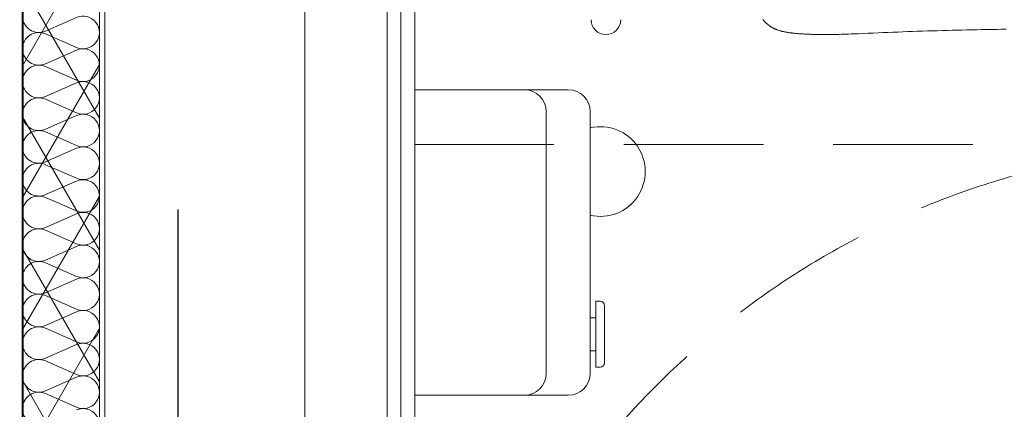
# Model space of a CAD drawing. Header units: millimetres. Extents: x 2016045 to 2079203, y -1576958 to -1542749.
# Tile 34 of 109: x 2031392 to 2032288, y -1557837 to -1557482. Entities that reach past the tile are written whole.
import ezdxf

# ---------------------------------------------------------------- set-up
doc = ezdxf.new("R2010")
doc.units = ezdxf.units.MM
doc.header["$MEASUREMENT"] = 0
doc.linetypes.add('A-1_05$0$DASHED', pattern=[190.5, 127, -63.5])
doc.linetypes.add('OSIE', pattern=[1000, 500, -250, 0, -250])
for name, color, linetype, lineweight in [('Budowlane - Sciany Wew_Nr_pióra__251', 94, 'Continuous', 20), ('Konstrukcja - podkonstrukcja pod panele - belki_Nr_pióra__7', 7, 'Continuous', 13), ('Konstrukcja - scian dzialowych_Nr_pióra__7', 7, 'Continuous', 13), ('struktura_Nr_pióra__7', 7, 'Continuous', 13), ('Wymiarowanie_Nr_pióra__1', 7, 'Continuous', 0), ('Wyposazenie Wew - Urzadzenia Sanitarne_Nr_pióra__6', 8, 'Continuous', 0), ('Ściany zewnętrzne_Nr_pióra__1', 7, 'Continuous', 0), ('Ściany zewnętrzne_Nr_pióra__5', 7, 'Continuous', 40), ('Ściany_Nr_pióra__51', 5, 'Continuous', 13)]:
    doc.layers.add(name, color=color, linetype=linetype, lineweight=lineweight)
for name, color, linetype, lineweight, true_color in [('Linie PT_Nr_pióra__12', 7, 'Continuous', 5, 0x9f9f9f), ('Linie PT_Nr_pióra__13', 7, 'Continuous', 5, 0xb6b6b6), ('OSIE_Nr_pióra__2', 7, 'Continuous', 25, 0x0322fc), ('Wymiarowanie_Nr_pióra__3', 7, 'Continuous', 35, 0x008200), ('Wyposazenie Wew - Meble 3D_Nr_pióra__12', 7, 'Continuous', 5, 0x9f9f9f), ('Wyposazenie Wew - Urzadzenia Sanitarne_Nr_pióra__12', 7, 'Continuous', 5, 0x9f9f9f)]:
    doc.layers.add(name, color=color, linetype=linetype, lineweight=lineweight, true_color=true_color)
doc.layers.add('Wymiarowanie', color=7, linetype='Continuous')
doc.layers.add('Ściany zewnętrzne', color=7, linetype='Continuous')
doc.styles.add('GENERATED_STYLE_1', font='arial.ttf')
doc.dimstyles.new('GENERATED_STYLE__3', dxfattribs={"dimtxt": 125, "dimasz": 114, "dimexe": 0.18, "dimexo": 0, "dimgap": 0.09, "dimtad": 1, "dimdec": 0, "dimlfac": 0.1, "dimzin": 0, "dimdsep": 46, "dimtxsty": 'GENERATED_STYLE_1', "dimblk": 'ARROWHEAD_2', "dimblk1": 'ARROWHEAD_2', "dimblk2": 'ARROWHEAD_2', "dimcen": 0.09, "dimclrd": 7, "dimclre": 7, "dimclrt": 7, "dimadec": 4, "dimazin": 0, "dimtfac": 1, "dimtdec": 4, "dimtmove": 0, "dimatfit": 3, "dimfxl": 0, "dimtolj": 1, "dimtzin": 0, "dimarcsym": 0})

# ---------------------------------------------------------------- blocks, each defined once
blk = doc.blocks.new('Izolacja cieplna 18')
at = {"layer": 'Linie PT_Nr_pióra__13', "linetype": 'Continuous'}
for p, q in [((1489.32, 49.18), (1501.7, 20.87)), ((1504.2, 20.87), (1516.58, 49.18)), ((1519.08, 49.18), (1531.46, 20.87)), ((1533.96, 20.87), (1546.34, 49.18)), ((1548.84, 49.18), (1561.22, 20.87)), ((1563.72, 20.87), (1576.1, 49.18)), ((1578.6, 49.18), (1590.98, 20.87)), ((1593.48, 20.87), (1605.86, 49.18)), ((1608.36, 49.18), (1620.74, 20.87)), ((1623.24, 20.87), (1635.62, 49.18)), ((1638.12, 49.18), (1650.5, 20.87)), ((1653, 20.87), (1665.38, 49.18)), ((1667.88, 49.18), (1680.26, 20.87)), ((1682.76, 20.87), (1695.15, 49.18)), ((1697.65, 49.18), (1710.03, 20.87)), ((1712.53, 20.87), (1724.91, 49.18)), ((1727.41, 49.18), (1739.79, 20.87)), ((1742.29, 20.87), (1754.67, 49.18)), ((1757.17, 49.18), (1769.55, 20.87)), ((1772.05, 20.87), (1784.43, 49.18)), ((1786.93, 49.18), (1799.31, 20.87)), ((1801.81, 20.87), (1814.19, 49.18)), ((1816.69, 49.18), (1829.07, 20.87)), ((1831.57, 20.87), (1843.95, 49.18))]:
    blk.add_line(p, q, dxfattribs=at)
for centre, start, end in [((1502.95, 55.15), 336.34865, 203.65131), ((1532.71, 55.15), 336.34865, 203.65131), ((1562.47, 55.15), 336.34865, 203.65131), ((1592.23, 55.15), 336.34865, 203.65131), ((1621.99, 55.15), 336.34865, 203.65131), ((1651.75, 55.15), 336.34865, 203.65131), ((1681.51, 55.15), 336.34865, 203.65131), ((1711.28, 55.15), 336.34865, 203.65131), ((1741.04, 55.15), 336.34865, 203.65131), ((1770.8, 55.15), 336.34865, 203.65131), ((1800.56, 55.15), 336.34865, 203.65131), ((1830.32, 55.15), 336.34865, 203.65131), ((1860.08, 55.15), 336.34865, 203.65131), ((1488.07, 14.9), 270, 23.65132), ((1517.83, 14.9), 156.34871, 270), ((1517.83, 14.9), 270, 23.65132), ((1547.59, 14.9), 156.34871, 270), ((1547.59, 14.9), 270, 23.65132), ((1577.35, 14.9), 156.34871, 270), ((1577.35, 14.9), 270, 23.65132), ((1607.11, 14.9), 156.34871, 270), ((1607.11, 14.9), 270, 23.65132), ((1636.87, 14.9), 156.34871, 270), ((1636.87, 14.9), 270, 23.65132), ((1666.63, 14.9), 156.34871, 270), ((1666.63, 14.9), 270, 23.65132), ((1696.4, 14.9), 156.34871, 270), ((1696.4, 14.9), 270, 23.65132), ((1726.16, 14.9), 156.34871, 270), ((1726.16, 14.9), 270, 23.65132), ((1755.92, 14.9), 156.34871, 270), ((1755.92, 14.9), 270, 23.65132), ((1785.68, 14.9), 156.34871, 270), ((1785.68, 14.9), 270, 23.65132), ((1815.44, 14.9), 156.34871, 270), ((1815.44, 14.9), 270, 23.65132), ((1845.2, 14.9), 156.34871, 270), ((1845.2, 14.9), 270, 23.65132)]:
    blk.add_arc(centre, 14.89, start, end, dxfattribs=at)
blk = doc.blocks.new('Ściana_27', base_point=(2031469.89, -1567210.94))
at = {"layer": 'Ściany zewnętrzne', "linetype": 'Continuous', "lineweight": 0, "true_color": 0x000000}
h = blk.add_hatch(dxfattribs=at)
h.set_pattern_fill('izolacja_miękka', color=18, style=0, pattern_type=2)
h.set_pattern_definition([(60, (1682719.62, -1237567.41), (-51.961524, 30), []), (120, (1682719.62, -1237567.41), (51.961524, 30), [])])
h.paths.add_polyline_path([(2031394.89, -1555990.92), (2031394.89, -1567210.94), (2031464.89, -1567210.94), (2031464.89, -1555990.92)])
at = {"layer": 'Ściany zewnętrzne_Nr_pióra__1', "linetype": 'Continuous'}
blk.add_line((2031464.89, -1567210.94), (2031464.89, -1555990.92), dxfattribs=at)
at = {"layer": 'Ściany zewnętrzne_Nr_pióra__1', "linetype": 'Continuous', "flags": 128}
blk.add_lwpolyline([(2031469.89, -1567210.94), (2031469.89, -1555990.92)], dxfattribs=at)
at = {"layer": 'Ściany zewnętrzne_Nr_pióra__5', "linetype": 'Continuous'}
blk.add_line((2031394.89, -1555990.92), (2031394.89, -1567210.94), dxfattribs=at)
blk = doc.blocks.new('*D126', base_point=(1682719.62, -1237567.41))
at = {"layer": 'Wymiarowanie_Nr_pióra__1', "linetype": 'Continuous'}
for p, q in [((2044173.52, -1556060.94), (2043948.52, -1556060.94)), ((2044061.02, -1559800.94), (2044061.02, -1556060.94)), ((2044173.52, -1559800.94), (2043948.52, -1559800.94))]:
    blk.add_line(p, q, dxfattribs=at)
at = {"layer": 'Wymiarowanie_Nr_pióra__3', "linetype": 'Continuous'}
for p, q in [((2043986.02, -1556017.64), (2044136.02, -1556104.24)), ((2043986.02, -1559757.64), (2044136.02, -1559844.24))]:
    blk.add_line(p, q, dxfattribs=at)
at = {"layer": 'Wymiarowanie_Nr_pióra__1', "insert": (2044036.02, -1558073.23), "char_height": 125, "attachment_point": 7, "rotation": 90, "style": 'GENERATED_STYLE_1'}
blk.add_mtext('\\A1;{\\fArial|b0|i0|c238|p38;374}', dxfattribs=at)
blk = doc.blocks.new('ARROWHEAD_2')
at = {"color": 0, "linetype": 'Continuous', "lineweight": 0}
for p, q in [((-0.3781, -0.655), (0.3781, 0.655)), ((0, 0), (-1, 0))]:
    blk.add_line(p, q, dxfattribs=at)
blk = doc.blocks.new('*D143', base_point=(1682719.62, -1237567.41))
at = {"layer": 'Wymiarowanie_Nr_pióra__1', "linetype": 'Continuous'}
for p, q in [((2021278.91, -1556060.94), (2021053.91, -1556060.94)), ((2021166.41, -1559800.94), (2021166.41, -1556060.94)), ((2021278.91, -1559800.94), (2021053.91, -1559800.94))]:
    blk.add_line(p, q, dxfattribs=at)
at = {"layer": 'Wymiarowanie_Nr_pióra__3', "linetype": 'Continuous'}
for p, q in [((2021091.41, -1556017.64), (2021241.41, -1556104.24)), ((2021091.41, -1559757.64), (2021241.41, -1559844.24))]:
    blk.add_line(p, q, dxfattribs=at)
at = {"layer": 'Wymiarowanie_Nr_pióra__1', "insert": (2021141.41, -1558073.23), "char_height": 125, "attachment_point": 7, "rotation": 90, "style": 'GENERATED_STYLE_1'}
blk.add_mtext('\\A1;{\\fArial|b0|i0|c238|p38;374}', dxfattribs=at)

msp = doc.modelspace()

# ---------------------------------------------------------------- linework, layer by layer
at = {"layer": 'Budowlane - Sciany Wew_Nr_pióra__251', "linetype": 'Continuous'}
msp.add_line((2031739.22, -1556933.42), (2031739.22, -1559108.41), dxfattribs=at)
at = {"layer": 'Konstrukcja - podkonstrukcja pod panele - belki_Nr_pióra__7', "linetype": 'Continuous'}
msp.add_line((2031469.87, -1557800.94), (2031469.87, -1557750.94), dxfattribs=at)
at = {"layer": 'Konstrukcja - scian dzialowych_Nr_pióra__7', "linetype": 'Continuous'}
msp.add_line((2031651.72, -1552440.94), (2031651.72, -1567210.94), dxfattribs=at)
at = {"layer": 'Linie PT_Nr_pióra__12', "linetype": 'A-1_05$0$DASHED'}
msp.add_line((2031751.39, -1557595.91), (2033251.39, -1557595.91), dxfattribs=at)
msp.add_circle((2032501.39, -1558345.91), 750, dxfattribs=at)
at = {"layer": 'OSIE_Nr_pióra__2', "linetype": 'OSIE'}
msp.add_line((2031536.39, -1573156.49), (2031536.39, -1549393.12), dxfattribs=at)
at = {"layer": 'struktura_Nr_pióra__7', "linetype": 'Continuous'}
msp.add_line((2031726.72, -1556947.17), (2031726.72, -1559120.91), dxfattribs=at)
at = {"layer": 'Wyposazenie Wew - Meble 3D_Nr_pióra__12', "linetype": 'Continuous'}
msp.add_arc((2031925.68, -1557482.24), 13.52, 180, 0, dxfattribs=at)
at = {"layer": 'Wyposazenie Wew - Urzadzenia Sanitarne_Nr_pióra__12', "linetype": 'Continuous'}
for p, q in [((2031751.39, -1557545.92), (2031891.39, -1557545.92)), ((2031871.39, -1557565.92), (2031871.39, -1557803.92)), ((2031911.39, -1557803.92), (2031911.39, -1557565.92)), ((2031751.39, -1557823.92), (2031891.39, -1557823.92))]:
    msp.add_line(p, q, dxfattribs=at)
for centre, radius, start, end in [((2031851.39, -1557565.92), 20, 0, 90), ((2031891.39, -1557565.92), 20, 0, 90), ((2031920.63, -1557620.41), 40.82, 256.92643, 103.07357), ((2031851.39, -1557803.92), 20, 270, 0), ((2031891.39, -1557803.92), 20, 270, 0)]:
    msp.add_arc(centre, radius, start, end, dxfattribs=at)
at = {"layer": 'Wyposazenie Wew - Urzadzenia Sanitarne_Nr_pióra__6', "linetype": 'Continuous'}
for p, q in [((2032068.42, -1557482.14), (2032068.6, -1557482.35)), ((2032068.6, -1557482.35), (2032068.78, -1557482.57)), ((2032068.78, -1557482.57), (2032068.96, -1557482.78)), ((2032068.96, -1557482.78), (2032069.15, -1557482.99)), ((2032069.15, -1557482.99), (2032069.33, -1557483.2)), ((2032069.33, -1557483.2), (2032069.52, -1557483.41)), ((2032069.52, -1557483.41), (2032069.71, -1557483.62)), ((2032069.71, -1557483.62), (2032069.9, -1557483.82)), ((2032069.9, -1557483.82), (2032070.1, -1557484.02)), ((2032070.1, -1557484.02), (2032070.29, -1557484.22)), ((2032070.29, -1557484.22), (2032070.49, -1557484.42)), ((2032070.49, -1557484.42), (2032070.69, -1557484.62)), ((2032070.69, -1557484.62), (2032070.89, -1557484.82)), ((2032070.89, -1557484.82), (2032071.09, -1557485.01)), ((2032071.09, -1557485.01), (2032071.3, -1557485.2)), ((2032071.3, -1557485.2), (2032071.5, -1557485.39)), ((2032071.5, -1557485.39), (2032071.71, -1557485.58)), ((2032071.71, -1557485.58), (2032071.92, -1557485.77)), ((2032071.92, -1557485.77), (2032072.13, -1557485.96)), ((2032072.13, -1557485.96), (2032072.34, -1557486.14)), ((2032072.34, -1557486.14), (2032072.55, -1557486.32)), ((2032072.55, -1557486.32), (2032072.77, -1557486.5)), ((2032072.77, -1557486.5), (2032072.99, -1557486.68)), ((2032072.99, -1557486.68), (2032073.21, -1557486.85)), ((2032073.21, -1557486.85), (2032073.43, -1557487.03)), ((2032073.43, -1557487.03), (2032073.65, -1557487.2)), ((2032073.65, -1557487.2), (2032073.87, -1557487.37)), ((2032073.87, -1557487.37), (2032074.1, -1557487.53)), ((2032074.1, -1557487.53), (2032074.32, -1557487.7)), ((2032074.32, -1557487.7), (2032074.55, -1557487.86)), ((2032074.55, -1557487.86), (2032074.78, -1557488.02)), ((2032074.78, -1557488.02), (2032075.01, -1557488.18)), ((2032075.01, -1557488.18), (2032075.25, -1557488.34)), ((2032075.25, -1557488.34), (2032075.48, -1557488.49)), ((2032075.48, -1557488.49), (2032075.72, -1557488.64)), ((2032075.72, -1557488.64), (2032075.95, -1557488.79)), ((2032075.95, -1557488.79), (2032076.19, -1557488.94)), ((2032076.19, -1557488.94), (2032076.43, -1557489.09)), ((2032076.43, -1557489.09), (2032076.67, -1557489.23)), ((2032076.67, -1557489.23), (2032076.92, -1557489.37)), ((2032076.92, -1557489.37), (2032077.16, -1557489.51)), ((2032077.16, -1557489.51), (2032077.41, -1557489.64)), ((2032077.41, -1557489.64), (2032077.65, -1557489.78)), ((2032077.65, -1557489.78), (2032077.9, -1557489.91)), ((2032077.9, -1557489.91), (2032078.15, -1557490.04)), ((2032078.15, -1557490.04), (2032078.4, -1557490.16)), ((2032078.4, -1557490.16), (2032078.65, -1557490.29)), ((2032078.65, -1557490.29), (2032078.91, -1557490.41)), ((2032078.91, -1557490.41), (2032079.16, -1557490.53)), ((2032079.16, -1557490.53), (2032079.42, -1557490.64)), ((2032079.42, -1557490.64), (2032079.67, -1557490.76)), ((2032079.67, -1557490.76), (2032079.93, -1557490.87)), ((2032079.93, -1557490.87), (2032080.19, -1557490.98)), ((2032080.19, -1557490.98), (2032080.45, -1557491.08)), ((2032080.45, -1557491.08), (2032080.71, -1557491.19)), ((2032080.71, -1557491.19), (2032080.97, -1557491.29)), ((2032080.97, -1557491.29), (2032081.23, -1557491.39)), ((2032081.23, -1557491.39), (2032081.49, -1557491.49)), ((2032081.49, -1557491.49), (2032081.76, -1557491.58)), ((2032081.76, -1557491.58), (2032082.29, -1557491.76)), ((2032082.29, -1557491.76), (2032082.82, -1557491.94)), ((2032082.82, -1557491.94), (2032083.36, -1557492.11)), ((2032083.36, -1557492.11), (2032083.89, -1557492.27)), ((2032083.89, -1557492.27), (2032084.43, -1557492.42)), ((2032084.43, -1557492.42), (2032084.97, -1557492.57)), ((2032084.97, -1557492.57), (2032085.52, -1557492.71)), ((2032085.52, -1557492.71), (2032086.06, -1557492.84)), ((2032086.06, -1557492.84), (2032086.61, -1557492.97)), ((2032086.61, -1557492.97), (2032087.15, -1557493.09)), ((2032087.15, -1557493.09), (2032087.7, -1557493.21)), ((2032087.7, -1557493.21), (2032088.25, -1557493.33)), ((2032088.25, -1557493.33), (2032088.8, -1557493.43)), ((2032088.8, -1557493.43), (2032089.35, -1557493.54)), ((2032089.35, -1557493.54), (2032089.9, -1557493.64)), ((2032089.9, -1557493.64), (2032090.45, -1557493.74)), ((2032090.45, -1557493.74), (2032091.01, -1557493.83)), ((2032091.01, -1557493.83), (2032091.56, -1557493.92)), ((2032091.56, -1557493.92), (2032092.12, -1557494)), ((2032092.12, -1557494), (2032092.67, -1557494.08)), ((2032092.67, -1557494.08), (2032093.23, -1557494.16)), ((2032093.23, -1557494.16), (2032093.78, -1557494.23)), ((2032093.78, -1557494.23), (2032094.34, -1557494.3)), ((2032094.34, -1557494.3), (2032094.89, -1557494.37)), ((2032094.89, -1557494.37), (2032095.45, -1557494.44)), ((2032095.45, -1557494.44), (2032096.01, -1557494.5)), ((2032096.01, -1557494.5), (2032096.56, -1557494.56)), ((2032096.56, -1557494.56), (2032097.12, -1557494.61)), ((2032097.12, -1557494.61), (2032098.24, -1557494.72)), ((2032098.24, -1557494.72), (2032099.35, -1557494.82)), ((2032099.35, -1557494.82), (2032100.47, -1557494.91)), ((2032100.47, -1557494.91), (2032101.59, -1557494.99)), ((2032101.59, -1557494.99), (2032102.71, -1557495.07)), ((2032102.71, -1557495.07), (2032103.83, -1557495.15)), ((2032103.83, -1557495.15), (2032104.95, -1557495.21)), ((2032104.95, -1557495.21), (2032106.07, -1557495.28)), ((2032106.07, -1557495.28), (2032107.18, -1557495.34)), ((2032107.18, -1557495.34), (2032108.3, -1557495.39)), ((2032108.3, -1557495.39), (2032109.42, -1557495.44)), ((2032109.42, -1557495.44), (2032110.54, -1557495.49)), ((2032110.54, -1557495.49), (2032111.66, -1557495.53)), ((2032111.66, -1557495.53), (2032112.78, -1557495.57)), ((2032112.78, -1557495.57), (2032113.9, -1557495.61)), ((2032113.9, -1557495.61), (2032115.03, -1557495.64)), ((2032115.03, -1557495.64), (2032116.15, -1557495.67)), ((2032116.15, -1557495.67), (2032117.27, -1557495.69)), ((2032117.27, -1557495.69), (2032118.39, -1557495.72)), ((2032118.39, -1557495.72), (2032119.51, -1557495.73)), ((2032119.51, -1557495.73), (2032120.63, -1557495.75)), ((2032120.63, -1557495.75), (2032121.75, -1557495.76)), ((2032121.75, -1557495.76), (2032122.87, -1557495.76)), ((2032122.87, -1557495.76), (2032123.99, -1557495.77)), ((2032123.99, -1557495.77), (2032125.11, -1557495.77)), ((2032125.11, -1557495.77), (2032126.23, -1557495.77)), ((2032126.23, -1557495.77), (2032127.36, -1557495.76)), ((2032127.36, -1557495.76), (2032128.48, -1557495.76)), ((2032128.48, -1557495.76), (2032129.6, -1557495.75)), ((2032129.6, -1557495.75), (2032130.72, -1557495.73)), ((2032130.72, -1557495.73), (2032131.84, -1557495.72)), ((2032131.84, -1557495.72), (2032132.96, -1557495.7)), ((2032132.96, -1557495.7), (2032135.2, -1557495.66)), ((2032135.2, -1557495.66), (2032137.44, -1557495.61)), ((2032137.44, -1557495.61), (2032139.68, -1557495.55)), ((2032139.68, -1557495.55), (2032141.92, -1557495.49)), ((2032141.92, -1557495.49), (2032144.17, -1557495.41)), ((2032144.17, -1557495.41), (2032146.41, -1557495.34)), ((2032146.41, -1557495.34), (2032148.65, -1557495.25)), ((2032148.65, -1557495.25), (2032150.89, -1557495.16)), ((2032150.89, -1557495.16), (2032153.13, -1557495.07)), ((2032153.13, -1557495.07), (2032155.37, -1557494.98)), ((2032155.37, -1557494.98), (2032159.85, -1557494.78)), ((2032159.85, -1557494.78), (2032164.33, -1557494.58)), ((2032164.33, -1557494.58), (2032168.81, -1557494.39)), ((2032168.81, -1557494.39), (2032173.29, -1557494.19)), ((2032173.29, -1557494.19), (2032177.77, -1557494)), ((2032177.77, -1557494), (2032182.25, -1557493.82)), ((2032182.25, -1557493.82), (2032186.73, -1557493.64)), ((2032186.73, -1557493.64), (2032191.21, -1557493.46)), ((2032191.21, -1557493.46), (2032195.69, -1557493.29)), ((2032195.69, -1557493.29), (2032200.17, -1557493.13)), ((2032200.17, -1557493.13), (2032204.65, -1557492.97)), ((2032204.65, -1557492.97), (2032209.13, -1557492.81)), ((2032209.13, -1557492.81), (2032213.61, -1557492.66)), ((2032213.61, -1557492.66), (2032218.09, -1557492.52)), ((2032218.09, -1557492.52), (2032222.58, -1557492.38)), ((2032222.58, -1557492.38), (2032227.06, -1557492.24)), ((2032227.06, -1557492.24), (2032231.54, -1557492.11)), ((2032231.54, -1557492.11), (2032236.02, -1557491.99)), ((2032236.02, -1557491.99), (2032240.5, -1557491.87)), ((2032240.5, -1557491.87), (2032244.99, -1557491.76)), ((2032244.99, -1557491.76), (2032249.47, -1557491.65)), ((2032249.47, -1557491.65), (2032253.95, -1557491.55)), ((2032253.95, -1557491.55), (2032258.43, -1557491.46)), ((2032258.43, -1557491.46), (2032262.92, -1557491.37)), ((2032262.92, -1557491.37), (2032267.4, -1557491.28)), ((2032267.4, -1557491.28), (2032271.88, -1557491.2)), ((2032271.88, -1557491.2), (2032276.37, -1557491.13)), ((2032276.37, -1557491.13), (2032280.85, -1557491.07)), ((2032280.85, -1557491.07), (2032285.33, -1557491.01)), ((2032285.33, -1557491.01), (2032289.82, -1557490.95)), ((2031916.39, -1557738.47), (2031916.39, -1557798.47)), ((2031916.39, -1557738.47), (2031920.39, -1557738.47)), ((2031924.39, -1557794.47), (2031924.39, -1557742.47)), ((2031911.39, -1557753.47), (2031916.39, -1557753.47)), ((2031916.39, -1557783.47), (2031911.39, -1557783.47)), ((2031916.39, -1557798.47), (2031920.39, -1557798.47))]:
    msp.add_line(p, q, dxfattribs=at)
for centre, start, end in [((2031920.39, -1557742.47), 0, 90), ((2031920.39, -1557794.47), 270, 0)]:
    msp.add_arc(centre, 4, start, end, dxfattribs=at)
at = {"layer": 'Ściany_Nr_pióra__51', "linetype": 'Continuous'}
msp.add_line((2031751.72, -1556945.92), (2031751.72, -1559095.91), dxfattribs=at)

# ---------------------------------------------------------------- block references
at = {"layer": 'Linie PT_Nr_pióra__13', "linetype": 'Continuous', "zscale": 1000, "rotation": 270}
msp.add_blockref('Izolacja cieplna 18', (2031394.82, -1555990.92), dxfattribs=at)
at = {"layer": 'Ściany zewnętrzne'}
msp.add_blockref('Ściana_27', (2031469.89, -1567210.94), dxfattribs=at)

# ---------------------------------------------------------------- dimensions: what is measured, and where the dimension line sits
at = {"layer": 'Wymiarowanie', "linetype": 'Continuous'}
for base, p1, picture, middle in [((2044061.02, -1556060.94), (2020876.35, -1559800.94), '*D126', (2043973.52, -1557930.94)), ((2021166.41, -1556060.94), (2044226.02, -1559800.94), '*D143', (2021078.91, -1557930.94))]:
    dim = msp.add_linear_dim(base=base, p1=p1, p2=(2020826.35, -1556060.94), angle=90, dimstyle='GENERATED_STYLE__3', dxfattribs=at)
    dim.commit()
    dim.dimension.update_dxf_attribs({"geometry": picture, "text_midpoint": middle, "dimtype": 160, "text_rotation": 90})

doc.saveas('drawing.dxf')
